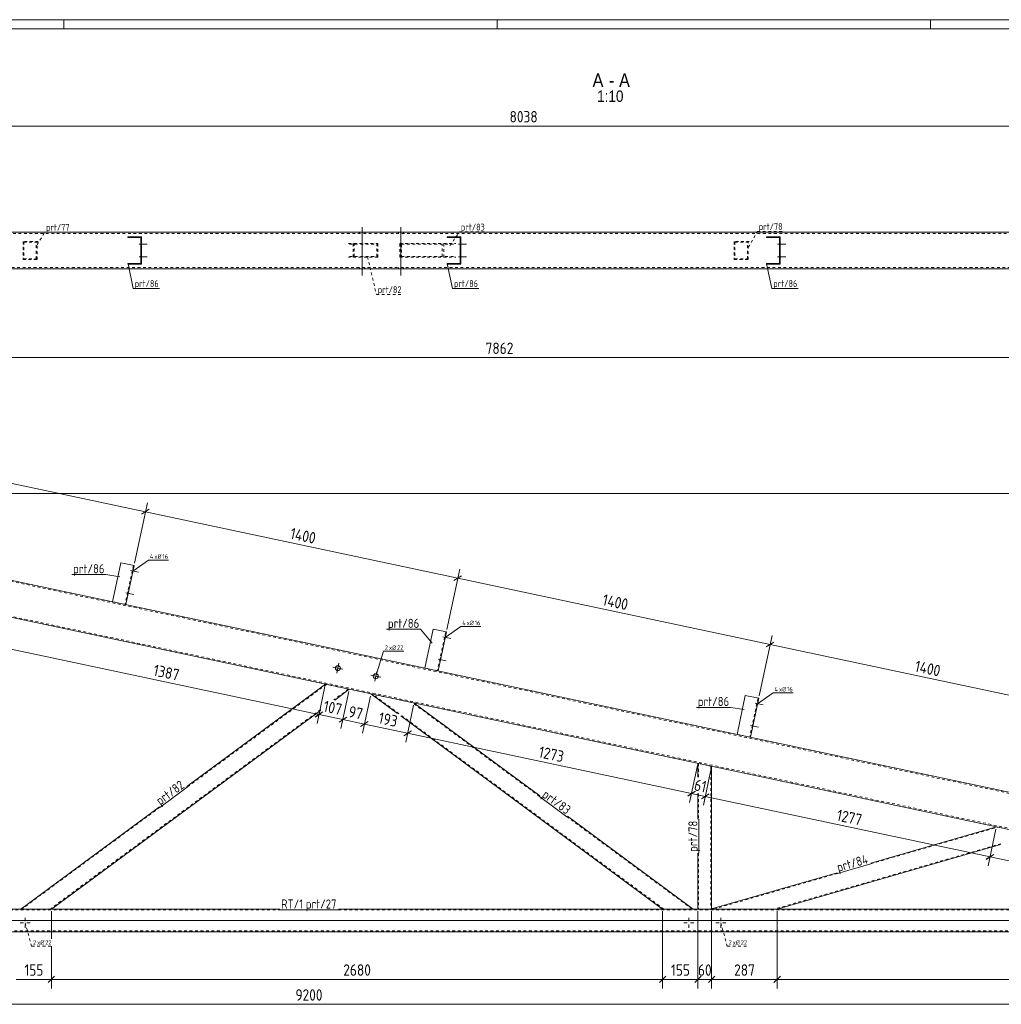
# Model space of a CAD drawing. Header units: millimetres. Extents: x 1 to 1188, y 1 to 840.
# Tile 6 of 7: x 409 to 839, y 408 to 840. Entities that reach past the tile are written whole.
import ezdxf

# ---------------------------------------------------------------- set-up
doc = ezdxf.new("R2010")
doc.units = ezdxf.units.MM
doc.header["$LTSCALE"] = 0.6
doc.linetypes.add('XKITLINE00', pattern=[0])
doc.linetypes.add('XKITLINE02', pattern=[4, 2, -2])
for name, color, linetype, lineweight in [('Bolt', 7, 'Continuous', 0), ('BoltMark', 3, 'Continuous', 0), ('DrawingSheet', 5, 'Continuous', 0), ('OtherObjectType', 1, 'Continuous', 0), ('Part', 2, 'Continuous', 0), ('PartMark', 3, 'Continuous', 0), ('Z-DIMENSIONS', 1, 'Continuous', 0)]:
    doc.layers.add(name, color=color, linetype=linetype, lineweight=lineweight)
doc.styles.add('ARIAL', font='ARIAL.TTF')
doc.styles.add('ISOCPEUR', font='ISOCPEUR.TTF')

msp = doc.modelspace()

# ---------------------------------------------------------------- linework, layer by layer
at = {"layer": 'Bolt', "color": 4, "linetype": 'XKITLINE00', "lineweight": 0}
for p, q in [((558.74, 749.03), (558.74, 727.78)), ((575.74, 749.03), (575.74, 727.78)), ((557.64, 746.77), (557.64, 746.27)), ((559.84, 746.77), (559.84, 746.27)), ((574.64, 746.77), (574.64, 746.27)), ((576.84, 746.77), (576.84, 746.27)), ((460.91, 741.52), (464.46, 741.52)), ((460.91, 741.52), (464.46, 741.52)), ((461.66, 742.32), (461.96, 742.32)), ((461.66, 742.32), (461.96, 742.32)), ((461.66, 740.72), (461.96, 740.72)), ((461.66, 740.72), (461.96, 740.72)), ((600.91, 741.52), (604.46, 741.52)), ((600.91, 741.52), (604.46, 741.52)), ((601.66, 742.32), (601.96, 742.32)), ((601.66, 742.32), (601.96, 742.32)), ((601.66, 740.72), (601.96, 740.72)), ((601.66, 740.72), (601.96, 740.72)), ((740.91, 741.52), (744.46, 741.52)), ((740.91, 741.52), (744.46, 741.52)), ((741.66, 742.32), (741.96, 742.32)), ((741.66, 742.32), (741.96, 742.32)), ((741.66, 740.72), (741.96, 740.72)), ((741.66, 740.72), (741.96, 740.72)), ((460.91, 736.02), (464.46, 736.02)), ((460.91, 736.02), (464.46, 736.02)), ((461.66, 736.82), (461.96, 736.82)), ((461.66, 736.82), (461.96, 736.82)), ((461.66, 735.22), (461.96, 735.22)), ((461.66, 735.22), (461.96, 735.22)), ((600.91, 736.02), (604.46, 736.02)), ((600.91, 736.02), (604.46, 736.02)), ((601.66, 736.82), (601.96, 736.82)), ((601.66, 736.82), (601.96, 736.82)), ((601.66, 735.22), (601.96, 735.22)), ((601.66, 735.22), (601.96, 735.22)), ((740.91, 736.02), (744.46, 736.02)), ((740.91, 736.02), (744.46, 736.02)), ((741.66, 736.82), (741.96, 736.82)), ((741.66, 736.82), (741.96, 736.82)), ((741.66, 735.22), (741.96, 735.22)), ((741.66, 735.22), (741.96, 735.22)), ((557.64, 731.27), (557.64, 730.77)), ((559.84, 731.27), (559.84, 730.77)), ((574.64, 731.27), (574.64, 730.77)), ((576.84, 731.27), (576.84, 730.77)), ((457.18, 598.34), (460.65, 597.6)), ((457.18, 598.34), (460.65, 597.6)), ((457.75, 597.4), (458.04, 597.33)), ((457.75, 597.4), (458.04, 597.33)), ((458.08, 598.96), (458.37, 598.9)), ((458.08, 598.96), (458.37, 598.9)), ((455.1, 588.55), (458.57, 587.82)), ((455.1, 588.55), (458.57, 587.82)), ((455.67, 587.62), (455.96, 587.55)), ((455.67, 587.62), (455.96, 587.55)), ((456, 589.18), (456.29, 589.12)), ((456, 589.18), (456.29, 589.12)), ((594.12, 569.23), (597.59, 568.49)), ((594.12, 569.23), (597.59, 568.49)), ((594.69, 568.29), (594.98, 568.23)), ((594.69, 568.29), (594.98, 568.23)), ((595.02, 569.86), (595.31, 569.79)), ((595.02, 569.86), (595.31, 569.79)), ((547.63, 553.35), (548.55, 557.66)), ((592.04, 559.45), (595.51, 558.71)), ((592.04, 559.45), (595.51, 558.71)), ((592.61, 558.51), (592.9, 558.45)), ((592.61, 558.51), (592.9, 558.45)), ((592.94, 560.07), (593.23, 560.01)), ((592.94, 560.07), (593.23, 560.01)), ((545.94, 555.96), (550.24, 555.05)), ((564.26, 549.82), (565.18, 554.12)), ((562.57, 552.43), (566.87, 551.51)), ((731.06, 540.12), (734.53, 539.38)), ((731.06, 540.12), (734.53, 539.38)), ((731.96, 540.75), (732.25, 540.69)), ((731.96, 540.75), (732.25, 540.69)), ((731.63, 539.18), (731.92, 539.12)), ((731.63, 539.18), (731.92, 539.12)), ((728.98, 530.34), (732.45, 529.6)), ((728.98, 530.34), (732.45, 529.6)), ((729.55, 529.4), (729.84, 529.34)), ((729.55, 529.4), (729.84, 529.34)), ((729.88, 530.97), (730.17, 530.9)), ((729.88, 530.97), (730.17, 530.9)), ((410.98, 446.07), (410.98, 444.6)), ((701.98, 446.07), (701.98, 444.6)), ((715.98, 446.07), (715.98, 444.6)), ((408.78, 443.87), (410.24, 443.87)), ((410.98, 441.67), (410.98, 443.14)), ((413.18, 443.87), (411.71, 443.87)), ((699.78, 443.87), (701.24, 443.87)), ((701.98, 441.67), (701.98, 443.14)), ((704.18, 443.87), (702.71, 443.87)), ((713.78, 443.87), (715.24, 443.87)), ((715.98, 441.67), (715.98, 443.14)), ((718.18, 443.87), (716.71, 443.87))]:
    msp.add_line(p, q, dxfattribs=at)
for centre in [(548.09, 555.51), (564.72, 551.97)]:
    msp.add_circle(centre, 1.1, dxfattribs=at)
at = {"layer": 'BoltMark', "color": 4, "linetype": 'XKITLINE00', "lineweight": 0}
for p, q in [((458.16, 598.13), (465.04, 602.89)), ((465.04, 602.89), (473.8, 602.89)), ((595.1, 569.02), (601.98, 573.78)), ((601.98, 573.78), (610.74, 573.78)), ((564.72, 551.97), (568.08, 562.93)), ((568.08, 562.93), (577.02, 562.93)), ((732.04, 539.91), (738.92, 544.68)), ((738.92, 544.68), (747.68, 544.68))]:
    msp.add_line(p, q, dxfattribs=at)
at = {"layer": 'BoltMark', "color": 4, "linetype": 'XKITLINE02', "lineweight": 0}
for p, q in [((410.98, 443.87), (413.82, 433.58)), ((715.98, 443.87), (718.82, 433.58)), ((413.82, 433.58), (422.75, 433.58)), ((718.82, 433.58), (727.75, 433.58))]:
    msp.add_line(p, q, dxfattribs=at)
at = {"layer": 'DrawingSheet', "color": 2, "linetype": 'XKITLINE00', "lineweight": 0}
for p, q in [((1188, 840), (1, 840)), ((428, 836), (428, 840)), ((618, 836), (618, 840)), ((808, 836), (808, 840))]:
    msp.add_line(p, q, dxfattribs=at)
at = {"layer": 'DrawingSheet', "color": 3, "linetype": 'XKITLINE00', "lineweight": 0}
msp.add_line((1184, 836), (5, 836), dxfattribs=at)
at = {"layer": 'Part', "color": 2, "linetype": 'XKITLINE00', "lineweight": 0}
for p, q in [((227.49, 746.77), (1031.28, 746.77)), ((455.96, 744.47), (455.96, 744.77)), ((455.96, 744.77), (461.96, 744.77)), ((461.66, 744.47), (455.96, 744.47)), ((461.66, 733.07), (461.66, 744.47)), ((461.96, 744.77), (461.96, 732.77)), ((595.96, 744.47), (595.96, 744.77)), ((595.96, 744.77), (601.96, 744.77)), ((601.66, 744.47), (595.96, 744.47)), ((601.66, 733.07), (601.66, 744.47)), ((601.96, 744.77), (601.96, 732.77)), ((735.96, 744.47), (735.96, 744.77)), ((735.96, 744.77), (741.96, 744.77)), ((741.66, 744.47), (735.96, 744.47)), ((741.66, 733.07), (741.66, 744.47)), ((741.96, 744.77), (741.96, 732.77)), ((227.49, 730.77), (1031.28, 730.77)), ((455.96, 732.77), (455.96, 733.07)), ((455.96, 733.07), (461.66, 733.07)), ((461.96, 732.77), (455.96, 732.77)), ((595.96, 732.77), (595.96, 733.07)), ((595.96, 733.07), (601.66, 733.07)), ((601.96, 732.77), (595.96, 732.77)), ((735.96, 732.77), (735.96, 733.07)), ((735.96, 733.07), (741.66, 733.07)), ((741.96, 732.77), (735.96, 732.77)), ((995.97, 452.13), (222.42, 616.55)), ((1011.97, 465.09), (368.06, 601.95)), ((452.86, 601.81), (449.22, 584.7)), ((458.73, 600.56), (452.86, 601.81)), ((455.09, 583.45), (458.73, 600.56)), ((589.8, 572.7), (586.16, 555.59)), ((595.67, 571.46), (589.8, 572.7)), ((592.03, 554.35), (595.67, 571.46)), ((542.64, 548.49), (481.84, 503.62)), ((553.1, 546.26), (546.69, 541.53)), ((574.16, 535.7), (562.58, 544.25)), ((636.7, 499.49), (581.5, 540.23)), ((726.74, 543.6), (723.1, 526.49)), ((732.61, 542.35), (726.74, 543.6)), ((728.97, 525.24), (732.61, 542.35)), ((540.45, 536.93), (422.48, 449.87)), ((690.46, 449.87), (575.62, 534.63)), ((705.97, 513.77), (705.97, 507.72)), ((711.97, 512.49), (711.97, 449.87)), ((705.97, 500.57), (705.97, 489.3)), ((469.81, 494.74), (409.01, 449.87)), ((703.93, 449.87), (648.73, 490.61)), ((836.85, 485.95), (781.71, 470.03)), ((838.68, 478.15), (740.71, 449.87)), ((705.97, 474.35), (705.97, 449.87)), ((767.01, 465.79), (711.97, 449.9)), ((522.6, 449.87), (75.5, 449.87)), ((995.47, 449.87), (548.38, 449.87)), ((995.51, 444.87), (81.54, 444.87)), ((995.51, 439.87), (88.88, 439.87))]:
    msp.add_line(p, q, dxfattribs=at)
at = {"layer": 'Part', "color": 7, "linetype": 'XKITLINE02', "lineweight": 0}
for p, q in [((1030.88, 746.27), (227.49, 746.27)), ((416.67, 742.77), (410.03, 742.77)), ((410.03, 742.77), (410.03, 734.77)), ((410.34, 742.47), (416.37, 742.47)), ((410.34, 742.47), (410.34, 735.07)), ((415.86, 735.07), (415.86, 742.47)), ((416.17, 734.77), (416.17, 742.77)), ((552.75, 741.77), (565.56, 741.77)), ((553.15, 741.47), (565.16, 741.47)), ((554.86, 735.77), (554.86, 741.77)), ((555.27, 736.07), (555.27, 741.47)), ((565.16, 736.07), (565.16, 741.47)), ((565.56, 735.77), (565.56, 741.77)), ((575.25, 741.77), (599.84, 741.77)), ((575.25, 741.77), (575.25, 735.77)), ((575.97, 741.47), (599.12, 741.47)), ((575.97, 741.47), (575.97, 736.07)), ((593.87, 736.07), (593.87, 741.47)), ((594.59, 735.77), (594.59, 741.77)), ((728.49, 742.77), (721.85, 742.77)), ((721.85, 742.77), (721.85, 734.77)), ((722.15, 742.47), (728.18, 742.47)), ((722.15, 742.47), (722.15, 735.07)), ((727.67, 735.07), (727.67, 742.47)), ((727.98, 734.77), (727.98, 742.77)), ((410.03, 734.77), (416.67, 734.77)), ((410.34, 735.07), (416.37, 735.07)), ((565.56, 735.77), (552.75, 735.77)), ((553.15, 736.07), (565.16, 736.07)), ((575.25, 735.77), (599.84, 735.77)), ((575.97, 736.07), (599.12, 736.07)), ((721.85, 734.77), (728.49, 734.77)), ((722.15, 735.07), (728.18, 735.07)), ((227.49, 731.27), (1030.88, 731.27)), ((1011.47, 464.68), (225.64, 631.71)), ((996.47, 452.54), (222.53, 617.04)), ((458.43, 600.63), (454.79, 583.51)), ((449.22, 584.7), (449.22, 584.69)), ((449.22, 584.69), (449.22, 584.7)), ((449.22, 584.69), (449.22, 584.7)), ((449.22, 584.7), (449.22, 584.69)), ((449.22, 584.69), (455.09, 583.45)), ((455.09, 583.45), (455.09, 583.45)), ((455.09, 583.45), (455.09, 583.45)), ((595.37, 571.52), (591.73, 554.4)), ((586.16, 555.59), (592.03, 554.34)), ((586.16, 555.59), (586.16, 555.59)), ((586.16, 555.59), (586.16, 555.59)), ((586.16, 555.59), (586.16, 555.59)), ((586.16, 555.59), (586.16, 555.59)), ((592.03, 554.34), (592.03, 554.35)), ((592.03, 554.35), (592.03, 554.34)), ((543.03, 548.4), (482.02, 503.38)), ((542.64, 548.49), (553.1, 546.26)), ((552.71, 546.35), (546.3, 541.62)), ((562.58, 544.25), (581.5, 540.23)), ((574.87, 535.55), (563.29, 544.1)), ((636.52, 499.25), (580.79, 540.38)), ((732.31, 542.41), (728.68, 525.29)), ((540.55, 537.37), (421.98, 449.87)), ((690.97, 449.87), (575.68, 534.95)), ((723.1, 526.49), (723.1, 526.48)), ((723.1, 526.48), (723.1, 526.49)), ((723.1, 526.48), (723.1, 526.49)), ((723.1, 526.49), (723.1, 526.48)), ((723.1, 526.48), (728.97, 525.23)), ((728.97, 525.23), (728.97, 525.24)), ((728.97, 525.24), (728.97, 525.23)), ((711.97, 512.49), (705.97, 513.77)), ((706.27, 513.71), (706.27, 507.66)), ((711.67, 512.56), (711.67, 449.87)), ((706.27, 500.5), (706.27, 489.3)), ((469.99, 494.5), (409.52, 449.87)), ((703.43, 449.87), (648.55, 490.37)), ((781.79, 469.74), (837.47, 485.82)), ((836.85, 485.95), (853.46, 482.42)), ((838.75, 478.49), (739.63, 449.87)), ((706.27, 474.35), (706.27, 449.87)), ((712.95, 449.87), (767.1, 465.5)), ((75.5, 449.47), (522.6, 449.47)), ((422.48, 449.87), (409.01, 449.87)), ((522.6, 449.47), (548.38, 449.47)), ((548.38, 449.47), (995.47, 449.47)), ((703.93, 449.87), (690.46, 449.87)), ((711.97, 449.87), (705.97, 449.87)), ((711.87, 449.87), (711.97, 449.9)), ((740.71, 449.87), (711.87, 449.87)), ((995.47, 440.27), (88.88, 440.27)), ((995.51, 440.17), (88.88, 440.17)), ((995.47, 439.87), (88.88, 439.87))]:
    msp.add_line(p, q, dxfattribs=at)
at = {"layer": 'PartMark', "color": 7, "linetype": 'XKITLINE02', "lineweight": 0}
for p, q in [((416.27, 741.22), (419.51, 746.83)), ((419.51, 746.83), (431.02, 746.83)), ((597.22, 740.9), (601.43, 746.91)), ((601.43, 746.91), (612.94, 746.91)), ((728.08, 740.16), (732.03, 747.13)), ((732.03, 747.13), (743.54, 747.13)), ((561.08, 736.04), (564.96, 719.45)), ((564.96, 719.45), (576.47, 719.45))]:
    msp.add_line(p, q, dxfattribs=at)
at = {"layer": 'PartMark', "color": 7, "linetype": 'XKITLINE00', "lineweight": 0}
for p, q in [((456.07, 732.95), (458.4, 722.15)), ((596.07, 732.95), (598.4, 722.15)), ((736.07, 732.95), (738.4, 722.15)), ((458.4, 722.15), (469.91, 722.15)), ((598.4, 722.15), (609.91, 722.15)), ((738.4, 722.15), (749.91, 722.15)), ((431.4, 596.55), (446.35, 596.55)), ((452.42, 595.65), (446.35, 596.55)), ((569.41, 572.6), (584.36, 572.6)), ((589.36, 566.54), (584.36, 572.6)), ((705.29, 538.33), (720.24, 538.33)), ((726.3, 537.43), (720.24, 538.33)), ((470.05, 494.42), (482.08, 503.3)), ((636.46, 499.17), (648.49, 490.29)), ((706.37, 474.35), (706.37, 489.3)), ((767.12, 465.41), (781.82, 469.65)), ((522.6, 449.47), (548.38, 449.47))]:
    msp.add_line(p, q, dxfattribs=at)
at = {"layer": 'Z-DIMENSIONS', "color": 7, "linetype": 'XKITLINE00', "lineweight": 0}
for p, q in [((227.49, 793.34), (1031.28, 793.34)), ((225.78, 691.75), (1011.97, 691.75)), ((326.79, 653.22), (463.73, 624.12)), ((226.75, 632.2), (1137.73, 632.2)), ((458.93, 601.54), (464.58, 628.13)), ((458.93, 601.54), (464.58, 628.13)), ((465.41, 625.21), (462.05, 623.03)), ((465.41, 625.21), (462.05, 623.03)), ((463.73, 624.12), (600.67, 595.01)), ((595.87, 572.43), (601.53, 599.02)), ((595.87, 572.43), (601.53, 599.02)), ((602.35, 596.1), (599, 593.92)), ((602.35, 596.1), (599, 593.92)), ((600.67, 595.01), (737.61, 565.9)), ((732.82, 543.33), (738.47, 569.91)), ((732.82, 543.33), (738.47, 569.91)), ((739.29, 566.99), (735.94, 564.82)), ((739.29, 566.99), (735.94, 564.82)), ((737.61, 565.9), (874.56, 536.8)), ((404.15, 564.02), (539.81, 535.18)), ((542.43, 547.51), (538.98, 531.27)), ((542.43, 547.51), (538.99, 531.31)), ((552.89, 545.29), (549.45, 529.09)), ((552.89, 545.29), (549.45, 529.09)), ((562.37, 543.27), (558.93, 527.08)), ((562.37, 543.27), (558.93, 527.07)), ((540.57, 535.68), (538.13, 534.09)), ((541.5, 536.31), (538.14, 534.13)), ((581.29, 539.25), (577.85, 523.06)), ((581.29, 539.25), (577.85, 523.06)), ((539.82, 535.22), (550.28, 533)), ((551.96, 534.09), (548.6, 531.91)), ((551.27, 533.64), (548.6, 531.91)), ((550.28, 533), (559.76, 530.99)), ((561.44, 532.08), (558.08, 529.9)), ((561.44, 532.08), (558.08, 529.9)), ((559.76, 530.99), (578.68, 526.97)), ((580.36, 528.06), (577, 525.88)), ((580.36, 528.06), (577, 525.88)), ((578.68, 526.97), (703.16, 500.52)), ((705.77, 512.79), (702.33, 496.64)), ((705.77, 512.79), (704.74, 507.99)), ((711.77, 511.52), (708.33, 495.36)), ((711.77, 511.52), (710.74, 506.71)), ((704.84, 501.64), (701.49, 499.46)), ((703.29, 501.14), (702.32, 496.6)), ((703.91, 501.01), (701.48, 499.43)), ((703.16, 500.55), (709.16, 499.28)), ((710.84, 500.37), (707.49, 498.19)), ((710.84, 500.37), (707.49, 498.19)), ((709.29, 499.86), (708.33, 495.37)), ((709.16, 499.28), (834.04, 472.74)), ((836.64, 484.97), (833.21, 468.82)), ((836.64, 484.97), (833.22, 468.86)), ((835.72, 473.82), (832.36, 471.65)), ((835.73, 473.86), (832.37, 471.68)), ((834.05, 472.77), (850.66, 469.24)), ((422.48, 448.87), (422.48, 436.78)), ((422.48, 448.87), (422.48, 436.78)), ((690.46, 448.87), (690.46, 415)), ((690.46, 448.87), (690.46, 415)), ((705.97, 448.87), (705.97, 415)), ((705.97, 448.87), (705.97, 426.6)), ((711.97, 448.87), (711.97, 426.6)), ((711.97, 448.87), (711.97, 415)), ((740.71, 448.87), (740.71, 415)), ((740.71, 448.87), (740.71, 415)), ((422.48, 433.58), (422.48, 415)), ((422.48, 433.58), (422.48, 415)), ((406.97, 419), (422.48, 419)), ((423.9, 420.41), (421.07, 417.58)), ((423.9, 420.41), (421.07, 417.58)), ((422.48, 419), (690.46, 419)), ((691.88, 420.41), (689.05, 417.58)), ((691.88, 420.41), (689.05, 417.58)), ((690.46, 419), (705.97, 419)), ((707.39, 420.41), (704.56, 417.58)), ((706.57, 419.6), (704.56, 417.58)), ((705.97, 419.6), (705.97, 415)), ((705.97, 419), (711.97, 419)), ((713.39, 420.41), (710.56, 417.58)), ((712.57, 419.6), (710.56, 417.58)), ((711.97, 419.6), (711.97, 415)), ((711.97, 419), (740.71, 419)), ((713.39, 420.41), (712.98, 420.01)), ((742.13, 420.41), (739.3, 417.58)), ((742.13, 420.41), (739.3, 417.58)), ((740.71, 419), (995.97, 419)), ((75.5, 408.07), (995.51, 408.07))]:
    msp.add_line(p, q, dxfattribs=at)
at = {"layer": 'Z-DIMENSIONS', "color": 3}
for p in [(463.73, 624.12), (463.73, 624.12), (600.67, 595.01), (600.67, 595.01), (737.61, 565.9), (737.61, 565.9), (539.81, 535.18), (539.82, 535.22), (550.28, 533), (550.28, 533), (559.76, 530.99), (559.76, 530.99), (578.68, 526.97), (578.68, 526.97), (703.16, 500.55), (703.16, 500.52), (709.16, 499.28), (709.16, 499.28), (834.04, 472.74), (834.05, 472.77), (422.48, 419), (422.48, 419), (690.46, 419), (690.46, 419), (705.97, 419), (705.97, 419), (711.97, 419), (711.97, 419), (740.71, 419), (740.71, 419)]:
    msp.add_point(p, dxfattribs=at)

# ---------------------------------------------------------------- texts
at = {"layer": 'BoltMark', "color": 4, "style": 'ISOCPEUR', "width": 0.85}
for s, p in [('4', (465.64, 603.49)), ('xØ', (467.61, 603.49)), ('16', (471.13, 603.49)), ('4', (602.58, 574.38)), ('xØ', (604.55, 574.38)), ('16', (608.07, 574.38)), ('2', (568.68, 563.53)), ('xØ', (570.49, 563.53)), ('22', (574.01, 563.53)), ('4', (739.52, 545.28)), ('xØ', (741.49, 545.28)), ('16', (745.01, 545.28)), ('xØ', (416.22, 434.18)), ('xØ', (721.22, 434.18)), ('2', (414.42, 434.18)), ('22', (419.74, 434.18)), ('2', (719.42, 434.18)), ('22', (724.74, 434.18))]:
    msp.add_text(s, height=2, dxfattribs=at).set_placement(p)
at = {"layer": 'OtherObjectType', "color": 6, "style": 'ARIAL', "width": 0.85}
for s, height, p in [('A', 6, (659.77, 810.44)), ('A', 6, (671.38, 810.44)), ('-', 6, (666.91, 810.44)), ('1:10', 5, (661.75, 803.94))]:
    msp.add_text(s, height=height, dxfattribs=at).set_placement(p)
at = {"layer": 'PartMark', "color": 3, "style": 'ISOCPEUR', "width": 0.85}
for s, height, p in [('prt/77', 3, (420.11, 747.43)), ('prt/83', 3, (602.03, 747.51)), ('prt/78', 3, (732.63, 747.73)), ('prt/86', 3, (459, 722.75)), ('prt/86', 3, (599, 722.75)), ('prt/86', 3, (739, 722.75)), ('prt/82', 3, (565.56, 720.05)), ('prt/86', 4, (432, 597.15)), ('prt/86', 4, (570.01, 573.2)), ('prt/86', 4, (705.89, 538.93)), ('prt/27', 4, (534.03, 450.07))]:
    msp.add_text(s, height=height, dxfattribs=at).set_placement(p)
for s, rotation, p in [('prt/82', 36.4287, (470.17, 495.26)), ('prt/83', -36.4287, (637.3, 499.29)), ('prt/78', 90.0002, (705.77, 474.95)), ('prt/84', 16.1058, (767.53, 466.15))]:
    msp.add_text(s, height=4, rotation=rotation, dxfattribs=at).set_placement(p)
at = {"layer": 'PartMark', "color": 1, "style": 'ISOCPEUR', "width": 0.85}
msp.add_text('RT/1', height=4, dxfattribs=at).set_placement((523.2, 450.07))
at = {"layer": 'Z-DIMENSIONS', "color": 3, "style": 'ISOCPEUR', "width": 0.85}
for s, p in [('8038', (623.37, 794.94)), ('7862', (612.86, 693.35)), ('155', (410.65, 420.6)), ('2680', (550.46, 420.6)), ('155', (694.14, 420.6)), ('60', (705.97, 420.6)), ('287', (721.83, 420.6)), ('9200', (529.49, 409.67))]:
    msp.add_text(s, height=5, dxfattribs=at).set_placement(p)
for s, p in [('1400', (526.86, 612.34)), ('1400', (663.8, 583.23)), ('1400', (800.74, 554.12)), ('1387', (466.85, 552.33)), ('107', (541.39, 536.52)), ('97', (552.41, 534.18)), ('193', (565.56, 531.39)), ('1273', (635.79, 516.47)), ('61', (703.97, 502.01)), ('1277', (766.47, 488.73))]:
    msp.add_text(s, height=5, rotation=-11.9977, dxfattribs=at).set_placement(p)

doc.saveas('drawing.dxf')
